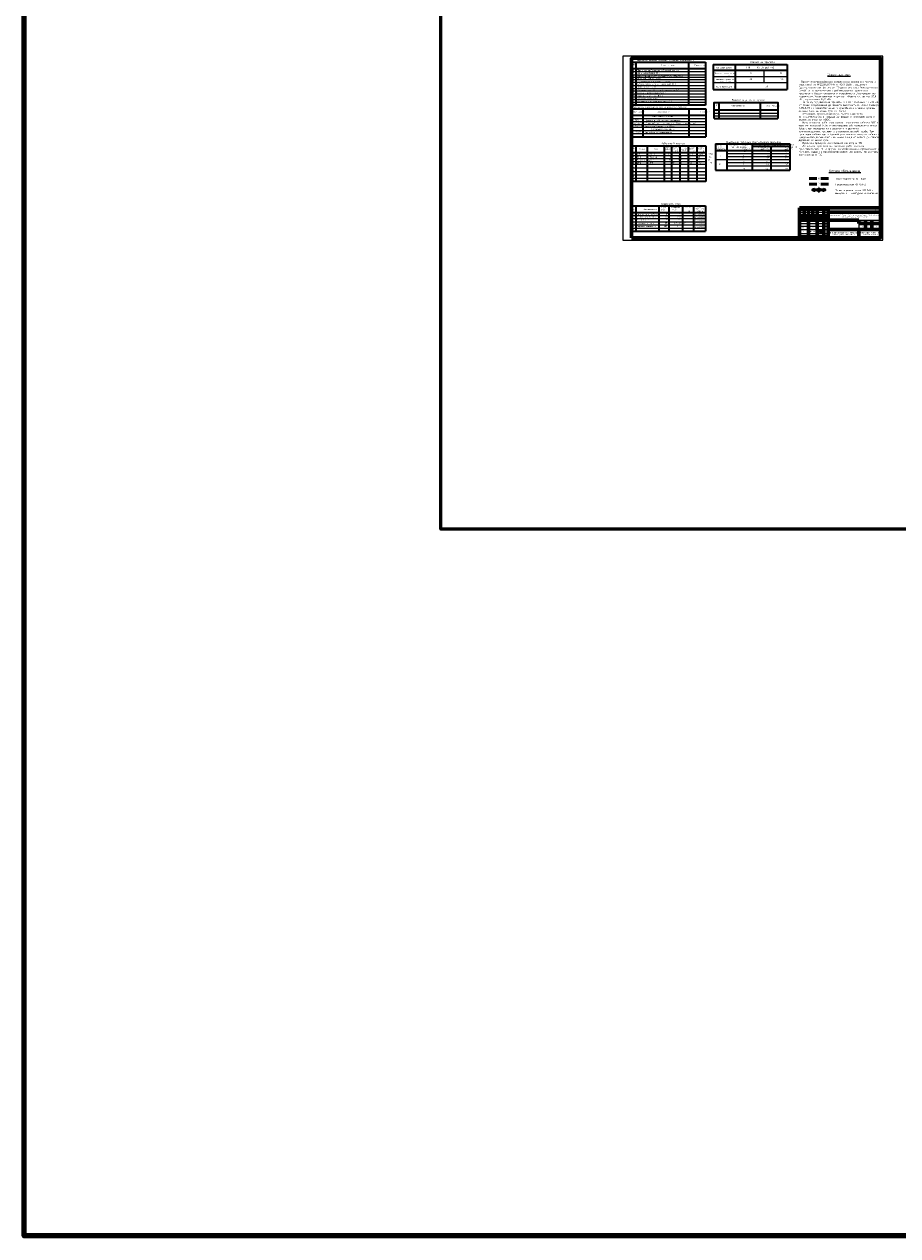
# Model space of a CAD drawing. Extents: x 0 to 370488, y 0 to 4202825.
# Tile 1 of 256: x 356452 to 358447, y 4197760 to 4200528. Entities that reach past the tile are written whole.
import ezdxf

# ---------------------------------------------------------------- set-up
doc = ezdxf.new("R2010")
doc.units = 0
doc.header["$LTSCALE"] = 0.5
doc.header["$MEASUREMENT"] = 0
doc.styles.add('GOST-2.304_Type-B', font='txt')
doc.styles.get("Standard").update_dxf_attribs({"font": 'isocpeur.ttf'})

# ---------------------------------------------------------------- blocks, each defined once
blk = doc.blocks.new('Siberia.Format{5e6e74cc-4e6e-4b6d-902c-098c2c3d7e8e}')
at = {"color": 0, "linetype": 'Continuous', "lineweight": 15}
blk.add_lwpolyline([(0, 0), (594, 0), (594, 420), (0, 420), (0, 0)], dxfattribs=at)
at = {"color": 0, "linetype": 'Continuous', "lineweight": 60}
blk.add_lwpolyline([(20, 5), (589, 5), (589, 415), (20, 415), (20, 5)], dxfattribs=at)
at = {"color": 0, "lineweight": 30, "style": 'GOST-2.304_Type-B'}
for s, p in [('Копировал', (469, 1)), ('Формат А2', (539, 1))]:
    blk.add_text(s, height=3, dxfattribs=at).set_placement(p)
blk = doc.blocks.new('*T514')
at = {"color": 0, "linetype": 'Continuous', "lineweight": 60, "transparency": 16777216}
for p, q in [((0, 0), (185, 0)), ((0, 0), (0, -68.3)), ((10, 0), (10, -27.7)), ((20, 0), (20, -68.3)), ((30, 0), (30, -27.7)), ((40, 0), (40, -68.3)), ((55, 0), (55, -68.3)), ((65, 0), (65, -68.3)), ((185, 0), (185, -68.3)), ((0, -20), (65, -20)), ((0, -27.7), (135, -27.7)), ((65, -10), (185, -10)), ((135, -27.7), (135, -35.3)), ((150, -27.7), (150, -49.5)), ((165, -27.7), (165, -49.5)), ((65, -49.5), (185, -49.5)), ((135, -35.3), (185, -35.3)), ((135, -49.5), (135, -68.3)), ((0, -68.3), (185, -68.3))]:
    blk.add_line(p, q, dxfattribs=at)
at = {"color": 0, "linetype": 'Continuous', "transparency": 16777216}
for p, q in [((0, -5), (65, -5)), ((0, -10), (65, -10)), ((0, -15), (65, -15)), ((0, -35.3), (65, -35.3)), ((0, -41.8), (65, -41.8)), ((0, -49.5), (65, -49.5)), ((0, -58.3), (65, -58.3)), ((0, -63.3), (65, -63.3))]:
    blk.add_line(p, q, dxfattribs=at)
at = {"color": 0, "linetype": 'ByBlock', "lineweight": -2, "transparency": 16777216}
for p, q in [((135, -27.7), (185, -27.7)), ((135, -35.3), (135, -49.5))]:
    blk.add_line(p, q, dxfattribs=at)
at = {"color": 0, "linetype": 'Continuous', "lineweight": 60, "transparency": 16777216}
for s, insert, char_height, width, attachment_point in [('Изм.', (0.5, -23.8), 2.5, 9, 4), ('Кол. уч.', (10.2, -23.8), 2, 9.6, 4), ('Лист', (20.5, -23.8), 2.5, 9, 4), ('№ док.', (30.5, -23.8), 2, 9, 4), ('Подп.', (40.5, -23.8), 2.5, 14, 4), ('Дата', (55.5, -23.8), 2.5, 9, 4), ('{\\H1.4x;ЭС   .      }  ', (184.5, -5), 2.5, 119, 6), ('Исполн.', (0.5, -53.9), 2.5, 19, 4), ('  ГИП', (0.5, -45.6), 2.5, 19, 4), ('Курбанов', (20.5, -45.6), 2.2, 19, 4), ('Кузютина С.', (20.5, -53.9), 2.2, 19, 4), ('Общие данные. Ведомость.  Кабельный журнал. Однолинейная схема.', (100, -58.9), 2.5, 69, 5), ('Стадия', (135.5, -31.5), 2.5, 14, 4), ('    РП', (135.5, -42.4), 2.5, 14, 4), ('{\\C256;“Саловат сифат лойиха” MЧЖ\\P \\C7;Термиз ш. 2026йил.}', (160, -58.9), 2.5, 49, 5), ('Лист', (150.5, -31.5), 2.5, 14, 4), ('1', (157.5, -42.4), 2.5, 14, 5), ('Листов', (165.5, -31.5), 2.5, 19, 4), ('12', (175, -42.4), 2.5, 19, 5)]:
    blk.add_mtext(s, dxfattribs=dict(at, insert=insert, char_height=char_height, width=width, attachment_point=attachment_point))
at = {"color": 0, "linetype": 'Continuous', "lineweight": 60, "transparency": 16777216, "insert": (125, -18.8), "char_height": 2.5, "width": 119, "attachment_point": 5, "style": 'GOST-2.304_Type-B'}
blk.add_mtext('{\\fISOCPEUR|b0|i1|c204|p34;\\C256;Surxondaryo viloyati “Termiz” EIZning Bandixon tumani filiali uchun ichimlik suvi inshootini va tarmog’ini qurish.}', dxfattribs=at)
blk = doc.blocks.new('п')
at = {"color": 5, "lineweight": 30}
blk.add_lwpolyline([(2723220, -1566506), (2723220, -1566862), (2723195, -1566879), (2723179, -1566864), (2723249, -1566520), (2723287, -1566506), (2723338, -1566506), (2723372, -1566536), (2723372, -1566594), (2723336, -1566633), (2723247, -1566677), (2723342, -1566712), (2723383, -1566759), (2723383, -1566821), (2723340, -1566854), (2723262, -1566869), (2723247, -1566857), (2723247, -1566843), (2723278, -1566832), (2723413, -1566798), (2723456, -1566739), (2723478, -1566662), (2723478, -1566601), (2723459, -1566536), (2723412, -1566488), (2723323, -1566467), (2723214, -1566467), (2723134, -1566499), (2723119, -1566553), (2723106, -1566594), (2723106, -1566661), (2723117, -1566744), (2723148, -1566812), (2723198, -1566840), (2723287, -1566773), (2723376, -1566645), (2723398, -1566531), (2723377, -1566507), (2723351, -1566499), (2723332, -1566499), (2723315, -1566525), (2723315, -1566570), (2723315, -1566792), (2723367, -1566846), (2723414, -1566859), (2723459, -1566859)], dxfattribs=at)

msp = doc.modelspace()

# ---------------------------------------------------------------- linework, layer by layer
at = {"color": 158, "lineweight": 35}
for p, q in [((357839.097, 4200441.544), (358008.406, 4200441.544)), ((357848.9, 4200441.544), (357848.9, 4200343.326)), ((357969.216, 4200441.544), (357969.216, 4200343.326)), ((358008.406, 4200441.544), (358008.406, 4200343.326)), ((357839.097, 4200426.544), (358008.406, 4200426.544)), ((358025.207, 4200435.973), (358025.207, 4200378.956)), ((358025.244, 4200435.973), (358194.405, 4200435.973)), ((358025.244, 4200422.924), (358194.405, 4200422.924)), ((358075.766, 4200435.973), (358075.766, 4200378.956)), ((358194.405, 4200435.973), (358194.405, 4200378.956)), ((358025.244, 4200378.805), (358194.405, 4200378.805)), ((358008.406, 4200343.326), (357839.097, 4200343.326)), ((357839.505, 4200334.812), (358008.814, 4200334.812)), ((357864.997, 4200334.812), (357864.997, 4200270.978)), ((357969.624, 4200334.812), (357969.624, 4200270.978)), ((358008.814, 4200334.812), (358008.814, 4200270.978)), ((358028.224, 4200332.677), (358173.313, 4200332.677)), ((358038.63, 4200349.277), (358038.63, 4200312.801)), ((358132.562, 4200349.277), (358132.562, 4200312.801)), ((357839.505, 4200319.812), (358008.814, 4200319.812)), ((358028.224, 4200312.801), (358173.313, 4200312.801)), ((357839.505, 4200270.978), (358008.814, 4200270.978)), ((357839.505, 4200250.129), (358008.814, 4200250.129)), ((357849.308, 4200250.129), (357849.308, 4200168.444)), ((357874.534, 4200250.129), (357874.534, 4200168.444)), ((357913.967, 4200250.129), (357913.967, 4200168.444)), ((357930.132, 4200250.129), (357930.132, 4200168.444)), ((357949.098, 4200250.129), (357949.098, 4200168.444)), ((357968.496, 4200250.129), (357968.496, 4200168.444)), ((357988.591, 4200250.129), (357988.591, 4200168.444)), ((358008.814, 4200250.129), (358008.814, 4200168.444)), ((358031.253, 4200254.59), (358200.563, 4200254.59)), ((358031.253, 4200254.59), (358031.253, 4200194.325)), ((358056.746, 4200254.59), (358056.746, 4200194.325)), ((358114.999, 4200254.59), (358114.999, 4200194.325)), ((358115.131, 4200249.061), (358200.488, 4200249.061)), ((358157.551, 4200249.061), (358157.551, 4200194.325)), ((358200.563, 4200254.59), (358200.563, 4200194.325)), ((357839.505, 4200235.129), (358008.814, 4200235.129)), ((358031.253, 4200239.59), (358200.563, 4200239.59)), ((358031.253, 4200194.325), (358200.563, 4200194.325)), ((358008.814, 4200168.444), (357839.224, 4200168.444)), ((357839.097, 4200112.731), (358008.406, 4200112.731)), ((357848.9, 4200112.731), (357848.9, 4200054.971)), ((357901.789, 4200112.731), (357901.789, 4200054.971)), ((357924.586, 4200112.731), (357924.586, 4200054.971)), ((357955.226, 4200112.731), (357955.226, 4200054.971)), ((357980.462, 4200112.731), (357980.462, 4200054.971)), ((358008.406, 4200112.731), (358008.406, 4200054.971)), ((357839.097, 4200097.731), (358008.406, 4200097.731)), ((357839.097, 4200054.971), (358008.406, 4200054.971))]:
    msp.add_line(p, q, dxfattribs=at)
at = {"color": 158}
for p, q in [((357839.097, 4200419.544), (358008.406, 4200419.544)), ((357839.097, 4200412.544), (358008.406, 4200412.544)), ((358141.614, 4200422.924), (358141.614, 4200395.125)), ((357839.097, 4200407.002), (358008.406, 4200407.002)), ((358008.406, 4200400.781), (357839.097, 4200400.781)), ((358008.406, 4200394.723), (357839.097, 4200394.723)), ((358008.406, 4200387.519), (357839.097, 4200387.519)), ((358025.244, 4200408.457), (358194.405, 4200408.457)), ((358025.244, 4200395.125), (358194.405, 4200395.125)), ((358008.406, 4200368.195), (357838.925, 4200368.195)), ((358008.406, 4200380.479), (357839.097, 4200380.479)), ((358008.406, 4200374.585), (357839.097, 4200374.585)), ((358008.406, 4200361.632), (357839.097, 4200361.632)), ((358008.406, 4200354.938), (357839.097, 4200354.938)), ((358008.406, 4200349.248), (357839.097, 4200349.248)), ((357839.505, 4200312.812), (358008.814, 4200312.812)), ((357839.505, 4200305.812), (358008.814, 4200305.812)), ((357839.505, 4200298.812), (358008.814, 4200298.812)), ((358028.224, 4200324.615), (358173.313, 4200324.615)), ((358028.224, 4200318.413), (358173.313, 4200318.413)), ((358008.814, 4200291.812), (357839.505, 4200291.812)), ((357839.505, 4200284.978), (358008.814, 4200284.978)), ((357839.505, 4200277.978), (358008.814, 4200277.978)), ((357930.132, 4200243.129), (357930.132, 4200207.129)), ((357949.098, 4200243.129), (357949.098, 4200207.129)), ((357968.496, 4200243.129), (357968.496, 4200207.129)), ((357988.591, 4200243.129), (357988.591, 4200207.129)), ((358008.814, 4200243.129), (358008.814, 4200207.129)), ((358157.551, 4200254.59), (358157.551, 4200254.116)), ((357839.505, 4200228.129), (358008.814, 4200228.129)), ((357839.505, 4200221.129), (358008.814, 4200221.129)), ((357930.132, 4200222.296), (357930.132, 4200207.129)), ((357949.098, 4200222.296), (357949.098, 4200206.847)), ((357949.098, 4200215.296), (357949.098, 4200207.129)), ((357968.496, 4200222.296), (357968.496, 4200206.835)), ((357968.496, 4200215.296), (357968.496, 4200207.129)), ((357988.591, 4200222.296), (357988.591, 4200207.129)), ((357988.591, 4200215.296), (357988.591, 4200207.129)), ((358008.814, 4200222.296), (358008.814, 4200206.847)), ((358008.814, 4200215.296), (358008.814, 4200207.129)), ((358031.253, 4200218.59), (358200.563, 4200218.59)), ((358056.746, 4200232.59), (358200.563, 4200232.59)), ((358056.746, 4200225.59), (358200.563, 4200225.59)), ((358008.814, 4200190.414), (357839.224, 4200190.414)), ((357839.505, 4200214.129), (358008.814, 4200214.129)), ((358008.814, 4200207.129), (357839.505, 4200207.129)), ((358008.814, 4200199.005), (357839.505, 4200199.005)), ((357949.098, 4200208.686), (357949.098, 4200207.129)), ((357968.496, 4200208.686), (357968.496, 4200207.129)), ((357988.591, 4200208.686), (357988.591, 4200207.129)), ((358008.814, 4200208.686), (358008.814, 4200207.129)), ((358200.563, 4200211.59), (358056.746, 4200211.59)), ((358056.746, 4200204.757), (358200.563, 4200204.757)), ((358008.814, 4200183.245), (357839.224, 4200183.245)), ((358008.814, 4200175.12), (357839.224, 4200175.12)), ((358265.314, 4200146.666), (358268.439, 4200146.666)), ((358265.314, 4200145.972), (358268.439, 4200145.972)), ((358265.314, 4200145.047), (358268.439, 4200145.047)), ((357839.097, 4200090.731), (358008.406, 4200090.731)), ((357839.097, 4200083.731), (358008.406, 4200083.731)), ((357839.097, 4200076.731), (358008.406, 4200076.731)), ((357839.097, 4200069.479), (358008.406, 4200069.479)), ((357839.097, 4200062.379), (358008.406, 4200062.379))]:
    msp.add_line(p, q, dxfattribs=at)
at = {"color": 242, "lineweight": 50}
for p, q in [((358245.041, 4200175.483), (358262.08, 4200175.483)), ((358245.041, 4200162.634), (358262.08, 4200162.634)), ((358271.547, 4200175.483), (358288.587, 4200175.483)), ((358271.547, 4200162.634), (358288.587, 4200162.634))]:
    msp.add_line(p, q, dxfattribs=at)
at = {"color": 2, "linetype": 'Continuous', "lineweight": 200}
msp.add_lwpolyline([(356452.226, 4202824.859), (370488.264, 4202824.859), (370488.264, 4197760.413), (356452.226, 4197760.413)], close=True, dxfattribs=at)
at = {"color": 234, "linetype": 'Continuous', "lineweight": 53}
msp.add_lwpolyline([(357403.405, 4201508.258), (367706.099, 4201508.258), (367706.099, 4199374.585), (357403.405, 4199374.585)], close=True, dxfattribs=at)
at = {"color": 158, "lineweight": 35}
msp.add_lwpolyline([(358028.224, 4200312.801), (358028.224, 4200349.277), (358173.313, 4200349.277), (358173.313, 4200312.801)], dxfattribs=at)
at = {"color": 242, "lineweight": 50}
for points in [[(358265.152, 4200149.398), (358252.771, 4200149.43), (358256.581, 4200147.805), (358252.771, 4200149.43), (358256.717, 4200151.057)], [(358257.611, 4200150.578), (358254.491, 4200149.426), (358257.215, 4200148.286)], [(358268.816, 4200149.398), (358281.198, 4200149.43), (358277.388, 4200147.805), (358281.198, 4200149.43), (358277.251, 4200151.057)], [(358276.358, 4200150.578), (358279.478, 4200149.426), (358276.753, 4200148.286)]]:
    msp.add_lwpolyline(points, dxfattribs=at)
at = {"color": 242, "lineweight": 60}
msp.add_circle((358266.984, 4200149.398), 1.832, dxfattribs=at)

# ---------------------------------------------------------------- block references
at = {"color": 158, "linetype": 'Continuous', "lineweight": 30}
msp.add_blockref('Siberia.Format{5e6e74cc-4e6e-4b6d-902c-098c2c3d7e8e}', (357819.097, 4200034.985), dxfattribs=at)
msp.add_blockref('*T514', (358223.097, 4200108.235))
at = {"lineweight": 30, "xscale": 0.02048981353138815, "yscale": 0.02048981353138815, "zscale": 0.02048981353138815}
msp.add_blockref('п', (302473.349, 4232154.802), dxfattribs=at)

# ---------------------------------------------------------------- texts
at = {"color": 158, "attachment_point": 1}
for s, insert, char_height, width in [('{\\fISOCPEUR|b1|i0|c204|p34;\\C256;№}', (357843.02, 4200436.723), 3, 10.34401), ('{\\fISOCPEUR|b0|i0|c204|p34;\\C256;  \\fISOCPEUR|b1|i0|c204|p34;Ведомость рабочих чертежей основного комплекта ЭС.}', (357846.492, 4200447.124), 3.5, 198.07269), ('\\pt95;{\\fISOCPEUR|b1|i0|c204|p34;\\C196;\\c8128584;           \\H1.2x;                              \\H1.333x;\\C256;Расчетные пролеты}', (358027.876, 4200443.364), 2.5, 170.80984), ('{\\fISOCPEUR|b0|i1|c204|p34;\\C256; \\fISOCPEUR|b1|i0|c204|p34;3.}', (357840.363, 4200410.043), 3, 7.31606), ('{\\fISOCPEUR|b0|i0|c204|p34;\\C256; \\fISOCPEUR|b1|i0|c204|p34;2.}', (357840.363, 4200417.669), 3, 7.31606), ('{\\fISOCPEUR|b0|i0|c204|p34;\\C256; \\fISOCPEUR|b1|i0|c204|p34;1.}', (357840.363, 4200424.185), 3, 7.31606), (' {\\H1.2x;  Схема расположения КТП.}', (357845.269, 4200418.059), 2.5, 129.72499), (' {\\H1.2x;  \\C256;Общие данные. Выбор конденсаторной установки}', (357845.269, 4200411.03), 2.5, 129.72499), ('{\\C256;   Общие данные.Ведомости.Кабельный журнал.}', (357845.678, 4200423.942), 3, 155.48944), ('{\\fISOCPEUR|b0|i0|c204|p34;\\C256;  \\H1.2x;  \\fISOCPEUR|b1|i0|c204|p34; Наименование}', (357896.366, 4200435.996), 2.5, 65.18846), ('{\\fISOCPEUR|b0|i0|c204|p34; \\fISOCPEUR|b1|i0|c204|p34; \\H1.2x;  Примечание}', (357975.412, 4200435.996), 2.5, 46.32071), ('{\\fISOCPEUR|b0|i0|c204|p34;\\C196;\\c8128584;  \\H1.2x;   \\C256;Ветровой район            \\H1.333x;   \\fISOCPEUR|b0|i0|c0|p34;I-III\\fISOCPEUR|b0|i0|c204|p34;,     40-50 даН/м2\\P\\P  \\H0.75x;Толщина стен гололеда\\H1.333x;           5                       10\\P            мм\\P  \\H0.75x;Расчетный пролет в                 \\H1.333x;80                       75\\P\\H0.7501x;   ненаселенной местности  \\P\\P    \\H0.9997x;Расчетный пролет в                                 \\H1.333x;50\\P\\H0.7501x;   населенной местности  \\P\\P\\P                  \\H0.9998x;  }', (358023.458, 4200431.227), 2.5, 169.17116), ('{\\C196;\\c8128584;                                       \\P                                     \\fISOCPEUR|b1|i0|c204|p34;\\H2x;\\L\\C256;Общие данные.\\l\\P\\P\\fISOCPEUR|b0|i0|c204|p34;\\H0.5x;   \\H1.6x;Проект электроснабжения выполнен на основании генплана, техусловий за №22206243148 от 12.06.2026г., выданных Сурхандарьинским филиалом "Территориальных Электрических Сетей" и  в соответствии с действующими нормами и правилами. Объект относится к потребителю 3 категории по надежности. Установленная мощность  объекта составляет 37,0 кВт, а расчетная-34,0 кВт.\\P   За точку подключения принять Ф-1 ПС "Тангимуш" 35/10 кВ. От точки подключения до объекта выполнить ВЛ-10кВ проводом СИП-3-50 по железобетонным опорам.Высота подвеса провода должна быть не менее 8,0м от земли.\\P   Установить трансформаторную подстанцию типа КТПс-63/10/0,4кВА с  воздушным вводом и системой учета и экономии энергии АСКУЭ. \\P   Низковольтная кабельная линия  выполнена кабелем ВВГ в траншее глубиной 0,7м от спланированной поверхности земли. Кабель,при пересечении с дорогами и другими коммуникациями, проложить в полиэтиленовой  трубе. При прокладке кабеля вдоль зданий расстояние в свету от кабеля до фундаментов должно быть не менее 0,6м,а от кабеля до стволов деревьев не менее 2,0м.\\P   Проектом предусмотрено заземление опор и ТП.\\P   До начала производства земляных работ вызвать представителей ГЭС и других заинтересованных организаций и получить ордер на производство работ. Все работы по монтажу вести согласно ПУЭ.}', (358221.029, 4200419.401), 2.5, 168.29262), ('{\\fISOCPEUR|b0|i0|c204|p34;\\C256; \\fISOCPEUR|b1|i0|c204|p34;4.}', (357840.363, 4200405.239), 3, 7.31606), ('{\\fISOCPEUR|b0|i1|c204|p34;\\C256; \\fISOCPEUR|b1|i0|c204|p34;5.}', (357840.363, 4200398.584), 3, 7.31606), ('{\\fISOCPEUR|b0|i0|c204|p34;\\C256; \\fISOCPEUR|b1|i0|c204|p34;7.}', (357840.363, 4200385.919), 3, 7.31606), ('{\\fISOCPEUR|b0|i1|c204|p34;\\C256; \\fISOCPEUR|b1|i0|c204|p34;6.}', (357840.363, 4200392.761), 3, 7.31606), ('{\\fISOCPEUR|b0|i0|c204|p34;\\H1.2x;   Опросной лист на КТП.}', (357844.726, 4200386.414), 2.5, 80.25527), ('{\\fISOCPEUR|b0|i0|c204|p34; \\H1.2x;  Заземляющее устройство подстанции КТП.}', (357845.269, 4200393.11), 2.5, 129.72499), (' {\\H1.2x;  \\C0;Светильник на солнечных батареях}', (357845.269, 4200399.181), 2.5, 129.72499), ('{\\C256;   План  ВЛ-10кВ, КЛ-0,4кВ }', (357845.678, 4200405.174), 3, 155.48944), ('{\\fISOCPEUR|b0|i0|c204|p34;\\C256; \\fISOCPEUR|b1|i0|c204|p34;9.}', (357840.363, 4200373.757), 3, 7.31606), ('{\\fISOCPEUR|b0|i0|c204|p34;\\C256; \\fISOCPEUR|b1|i0|c204|p34;8.}', (357840.363, 4200378.825), 3, 7.31606), ('{\\fISOCPEUR|b0|i0|c204|p34;\\C256; \\fISOCPEUR|b1|i0|c204|p34;10.}', (357840.363, 4200366.663), 3, 7.31606), ('{\\C256; \\fISOCPEUR|b1|i0|c204|p34;11.}', (357840.363, 4200358.614), 3, 7.31606), ('    Угловая анкерная опора УА10-1 .', (357843.929, 4200372.5), 3, 135.00322), ('    Анкерная опора А10-1 .', (357844.101, 4200359.243), 3, 135.00322), ('    Устройство ответвления на опоре УОП', (357844.101, 4200353.552), 3, 135.00322), ('    Концевая опора А10-1 с разъединителем КР1 .', (357843.929, 4200378.747), 3, 135.00322), ('    Промежуточная опора П10-2 .', (357843.929, 4200365.937), 3, 135.00322), ('{\\fISOCPEUR|b1|i0|c204|p34;\\C196;\\c8128584;  \\C256;         \\H1.2x;             \\H1.333x;Ведомость углов по трассе.}', (358021.227, 4200356.907), 2.5, 170.80984), ('{\\fISOCPEUR|b0|i0|c204|p34;\\C256;  \\fISOCPEUR|b1|i0|c204|p34;Обозначение             Наименование                                Примечание}', (357837.966, 4200329.248), 3, 175.08468), ('{\\fISOCPEUR|b0|i0|c204|p34;\\C256; \\fISOCPEUR|b1|i0|c204|p34;Ведомость ссылочных и прилагаемых документов.}', (357839.755, 4200340.679), 3.5, 193.83179), ('{\\fISOCPEUR|b1|i0|c204|p34;\\C256;12}', (357841.263, 4200352.961), 3, 12.87596), ('{\\C256; \\fISOCPEUR|b1|i0|c204|p34;12.}', (357840.363, 4200347.277), 3, 7.31606), ('{\\fISOCPEUR|b0|i0|c204|p34;№\\P\\P\\P\\H1.333x;1.}', (358031.565, 4200344.271), 3, 7.31606), ('{\\fISOCPEUR|b0|i0|c204|p34;\\C196;\\c8128584;    \\C256; Наименование                        Угол поворота}', (358055.733, 4200343.544), 3, 130.3229), (' {\\fISOCPEUR|b1|i0|c204|p34;ШНК-2.04.17-19  \\H1.2x; Электрооборудование жилых и общественных зданий}', (357839.385, 4200303.473), 2.5, 130.50309), ('{\\fISOCPEUR|b0|i0|c204|p34;\\C196;\\c8128584;  \\H1.2x;    \\fISOCPEUR|b1|i0|c204|p34;\\C158;ПУЭ}', (357835.474, 4200310.267), 2.5, 46.32071), ('{\\fISOCPEUR|b0|i0|c204|p34;  \\H1.2x;  \\fISOCPEUR|b1|i0|c204|p34;Правила устройства электроустановок.}', (357862.354, 4200309.958), 2.5, 129.07798), ('{\\fISOCPEUR|b0|i0|c204|p34;\\C196;\\c8128584; \\C158; \\H1.2x;  \\fISOCPEUR|b1|i0|c204|p34;Ссылочные материалы.}', (357878.111, 4200318.915), 2.5, 76.9083), ('{\\fISOCPEUR|b0|i0|c204|p34;\\C0; \\H1.2x;  \\H0.8333x;Т.П.3.407.1-143}', (357835.474, 4200296.987), 2.5, 46.32071), ('{\\fISOCPEUR|b0|i0|c204|p34;     \\fISOCPEUR|b1|i0|c204|p34; ЭС-СО}', (357835.474, 4200283.089), 3, 46.32071), ('{\\fISOCPEUR|b0|i0|c204|p34;    \\fISOCPEUR|b1|i0|c204|p34;Спецификация оборудования. }', (357861.427, 4200282.472), 3, 110.65651), ('{\\fISOCPEUR|b0|i0|c204|p34;  \\H1.2x;  Опоры железобетонные ВЛ-10кВ.}', (357861.736, 4200296.369), 2.5, 103.07485), ('{\\fISOCPEUR|b0|i0|c204|p34;   \\fISOCPEUR|b1|i0|c204|p34; Прилагаемые документы.}', (357875.639, 4200290.193), 3, 82.9293), ('{\\fISOCPEUR|b0|i0|c204|p34;№}', (357843.82, 4200245.808), 3, 7.31606), ('{\\fISOCPEUR|b0|i0|c204|p34;Откуда}', (357855.897, 4200244.741), 3, 23.45822), ('{\\fISOCPEUR|b0|i0|c204|p34;                       \\fISOCPEUR|b1|i0|c204|p34;Кабельный журнал.}', (357842.226, 4200257.875), 4, 170.80984), ('{\\fISOCPEUR|b0|i0|c204|p34;Куда}', (357890.23, 4200244.741), 3, 23.45822), ('{\\fISOCPEUR|b0|i0|c204|p34;Марка\\Pкабеля}', (357915.49, 4200249.151), 3, 23.45822), ('{\\fISOCPEUR|b0|i0|c204|p34;Сечение\\Pкабеля\\P   мм²}', (357931.774, 4200249.862), 3, 23.45822), ('{\\fISOCPEUR|b0|i0|c204|p34;Мощн.\\P    кВт\\PНапряж.\\P     кВ}', (357951.603, 4200250.333), 2.5, 23.45822), ('{\\fISOCPEUR|b0|i0|c204|p34;Длина по\\Pтрассе\\P     м}', (357969.379, 4200250.002), 3, 23.45822), ('{\\fISOCPEUR|b0|i0|c204|p34;Общая \\Pдлина\\P     м}', (357991.304, 4200250.002), 3, 23.45822), ('{\\fISOCPEUR|b0|i0|c204|p34;\\H1.2x;Толщина     Температура воздуха при       Монтакжная стрела провеса провода:м\\Pстенки          монтаже провода            в ненаселенной             в населенной\\Pгололеда:мм                градус С.           местности                местности\\P                             +20                       1,2                 0,7\\P\\P    5                        0                         0,9                 0,5\\P                           -20                        0,6                  0,3\\P\\P                            +20                       1,2                  0,7\\P   10                        0                        0,9                  0,5\\P\\P                            -20                      0,6                   0,3}', (358032.063, 4200254.176), 2.5, 172.19076), ('{\\fISOCPEUR|b1|i0|c204|p34;           \\H1.2x;  \\H1.333x;Монтажная таблица стрел провеса проводов.}', (358031.504, 4200260.458), 2.5, 170.80984), ('{\\fISOCPEUR|b0|i1|c204|p34;\\C256; \\fISOCPEUR|b1|i0|c204|p34;3.}', (357840.49, 4200219.273), 3, 7.31606), ('{\\fISOCPEUR|b0|i0|c204|p34;\\C256; \\fISOCPEUR|b1|i0|c204|p34;2.}', (357840.49, 4200226.898), 3, 7.31606), ('{\\fISOCPEUR|b0|i0|c204|p34;\\C256; \\fISOCPEUR|b1|i0|c204|p34;1.}', (357840.49, 4200233.415), 3, 7.31606), ('{\\fISOCPEUR|b0|i0|c204|p34;\\C256; \\fISOCPEUR|b1|i0|c204|p34;4.}', (357840.49, 4200212.202), 3, 7.31606), ('{\\fISOCPEUR|b0|i0|c204|p34;\\C256; \\fISOCPEUR|b1|i0|c204|p34;5.}', (357840.49, 4200203.221), 3, 7.31606), ('{\\C256; \\fISOCPEUR|b1|i0|c204|p34;7.}', (357840.49, 4200189.046), 3, 7.31606), ('{\\fISOCPEUR|b0|i0|c204|p34;\\C256; \\fISOCPEUR|b1|i0|c204|p34;6.}', (357840.49, 4200195.847), 3, 7.31606), ('{\\fISOCPEUR|b0|i0|c204|p34;           \\H1.2x;                 \\fISOCPEUR|b1|i0|c204|p34;\\H1.666x;\\LУсловое обозначение.}', (358234.263, 4200195.505), 2.5, 170.80984), ('{\\C256; \\fISOCPEUR|b1|i0|c204|p34;9.}', (357840.49, 4200173.64), 3, 7.31606), ('{\\C256; \\fISOCPEUR|b1|i0|c204|p34;8.}', (357840.49, 4200182.106), 3, 7.31606), ('{\\fISOCPEUR|b0|i0|c204|p34;\\C196;\\c8128584;  \\fISOCPEUR|b0|i0|c0|p34;\\H1.333x;\\C256;W}', (358260.595, 4200177.691), 3, 13.07094), ('{\\fISOCPEUR|b0|i0|c204|p34;  \\fISOCPEUR|b0|i0|c0|p34;\\H1.333x;N}', (358261.439, 4200166.223), 3, 7.31606), ('{\\fISOCPEUR|b0|i0|c204|p34;           \\H1.2x;                \\fISOCPEUR|b1|i0|c204|p34;\\H1.333x;Проектируемая КЛ-0,4кВ}', (358251.681, 4200163.911), 2.5, 170.80984), ('{\\fISOCPEUR|b0|i0|c204|p34;           \\H1.2x;                 \\fISOCPEUR|b1|i0|c204|p34;\\H1.333x;Проектируемая ВЛ-10кВ}', (358251.681, 4200176.761), 2.5, 170.80984), ('{\\fISOCPEUR|b0|i0|c204|p34;  1}', (358261.439, 4200156.87), 3, 7.31606), ('{\\fISOCPEUR|b0|i0|c204|p34;           \\H1.2x;               \\fISOCPEUR|b1|i0|c204|p34;\\H1.333x;Проектируемая опора ВЛ10кВ с \\fISOCPEUR|b1|i0|c0|p34;\\P                  \\fISOCPEUR|b1|i0|c204|p34;номером и   контуром заземления}', (358252.62, 4200150.628), 2.5, 170.80984), ('{\\fISOCPEUR|b0|i0|c204|p34;№}', (357842.409, 4200106.825), 3, 7.31606), ('{\\fISOCPEUR|b0|i0|c204|p34;  \\H1.2x;   Наименование}', (357856.417, 4200106.747), 2.5, 65.18846), ('{\\fISOCPEUR|b1|i0|c204|p34;\\H1.2x;                               \\H1.333x;Ведомость опор.}', (357841.818, 4200119.735), 2.5, 170.80984), ('{\\fISOCPEUR|b0|i0|c204|p34;Марка\\Pопор}', (357906.652, 4200110.837), 3, 23.45822), ('{\\fISOCPEUR|b0|i0|c204|p34;Номер по\\Pплану}', (357929.733, 4200111.138), 3, 23.45822), ('{\\fISOCPEUR|b0|i0|c204|p34;\\C196;\\c8128584;  \\C256;Кол-во\\P\\P      шт}', (357956.577, 4200112.843), 3, 23.45822), ('{\\fISOCPEUR|b0|i0|c204|p34;Номер \\Pтипового\\Pпроекта}', (357985.679, 4200112.843), 3, 23.45822), ('{\\fISOCPEUR|b0|i0|c204|p34;\\C196;\\c8128584; \\C256; 3.}', (357840.363, 4200081.842), 3, 7.31606), ('{\\fISOCPEUR|b0|i0|c204|p34;\\C196;\\c8128584;  \\C0;2.}', (357840.363, 4200089.481), 3, 7.31606), ('{\\fISOCPEUR|b0|i0|c204|p34;\\C196;\\c8128584;  \\C256;1.}', (357840.363, 4200096.183), 3, 7.31606), ('   Анкерная  опора с разъед-лем       КР1              44                   1', (357844.735, 4200095.283), 2.5, 180.81123), ('    Анкерная  опора                     А10-1           2                    1', (357844.735, 4200082.359), 2.5, 180.81123), ('    Угловая анкерная  опора            УА10-1         29,32,43              3', (357844.735, 4200089.119), 2.5, 180.81123), ('{\\fISOCPEUR|b0|i0|c204|p34;\\C196;\\c8128584; \\C256; 4.}', (357840.363, 4200075.161), 3, 7.31606), ('{\\fTimes New Roman|b0|i0|c204|p18;\\C196;\\c8128584; \\C256; 5.}', (357840.363, 4200067.909), 3, 7.31606), ('{\\fTimes New Roman|b0|i0|c204|p18;\\C196;\\c8128584; \\C256; 6.}', (357840.363, 4200060.917), 3, 7.31606), ('    Устройство ответвления           УОП              1                   1', (357844.735, 4200067.413), 2.5, 180.81123), ('    Промежуточная  опора              П10-2      3-28,30,31,33-42          38', (357844.735, 4200074.886), 2.5, 180.81123)]:
    msp.add_mtext(s, dxfattribs=dict(at, insert=insert, char_height=char_height, width=width))
at = {"color": 166, "char_height": 3, "width": 155.17805, "attachment_point": 1}
for s, insert in [('{\\C158;Ф-1          КТПс-63             СИП-3     50        10кВ       2450      7350}', (357851.467, 4200232.616)), ('{\\C158;КТПс         Насосная              ВВГ     4х35     31,5        45          55}', (357851.467, 4200226.313)), ('{\\C158;Насосная    Туалет                ВВГ     3х2,5      0,5        55         65}', (357851.467, 4200219.597)), ('{\\C158;КТПс         КПП                   ВВГ     4х6        5,0        45         55}', (357851.467, 4200212.236))]:
    msp.add_mtext(s, dxfattribs=dict(at, insert=insert))
at = {"color": 158, "char_height": 2.4999, "width": 65.18846, "attachment_point": 1, "style": 'GOST-2.304_Type-B'}
for insert in [(357980.204, 4200095.66), (357980.204, 4200088.66), (357980.204, 4200081.512), (357980.204, 4200074.696), (357980.204, 4200066.551)]:
    msp.add_mtext(' {\\fArial|b0|i0|c0|p34;  3.407.1-143.\\fArial|b0|i0|c204|p34;1}', dxfattribs=dict(at, insert=insert))

doc.saveas('drawing.dxf')
